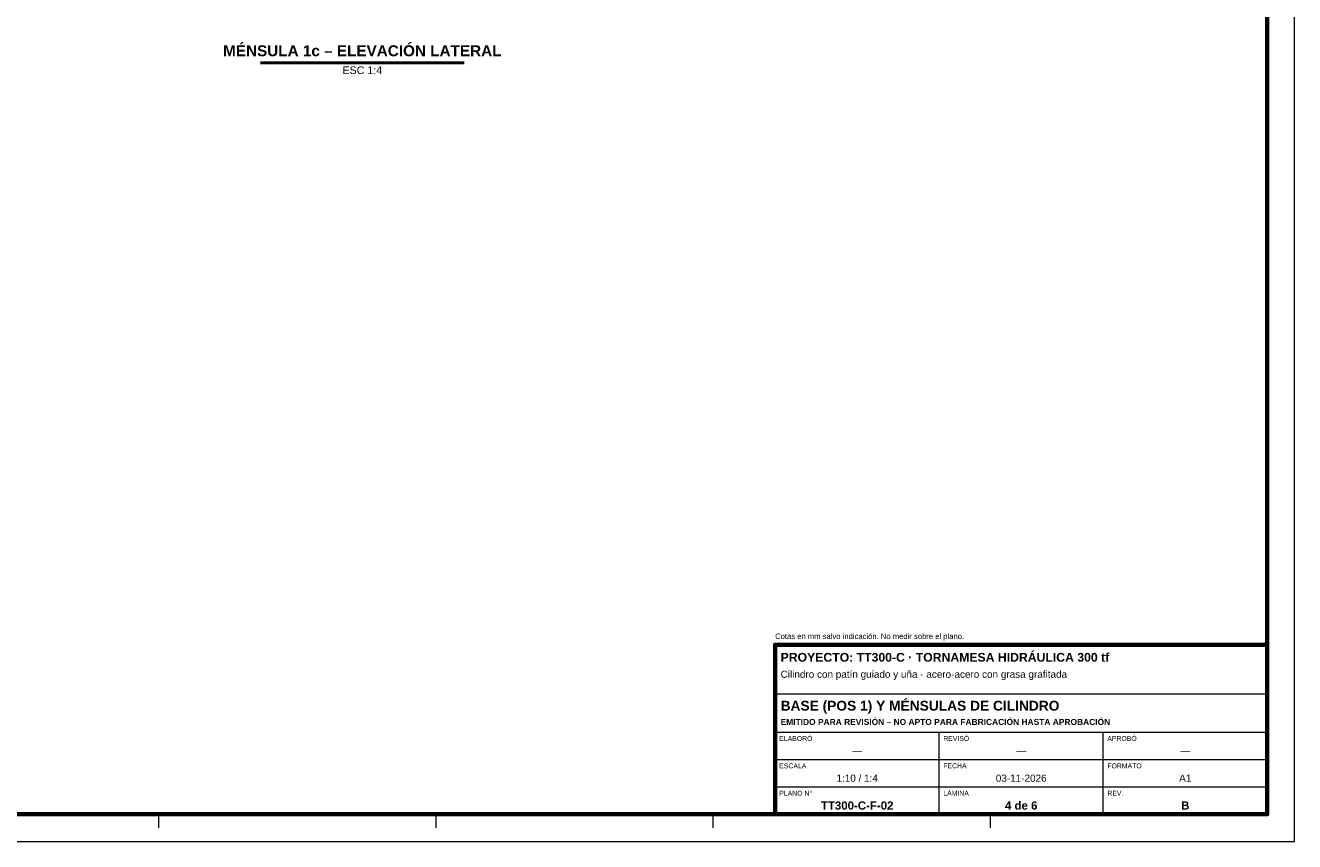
# Model space of a CAD drawing. Header units: millimetres. Extents: x 0 to 841, y 0 to 594.
# Tile 3 of 5: x 377 to 841, y 0 to 298. Entities that reach past the tile are written whole.
import ezdxf
from ezdxf.enums import TextEntityAlignment as Align

# ---------------------------------------------------------------- set-up
doc = ezdxf.new("R2010")
doc.units = ezdxf.units.MM
for name, color, linetype, lineweight in [('FINA', 7, 'CONTINUOUS', 18), ('MARCO', 7, 'CONTINUOUS', 70), ('TXT', 7, 'CONTINUOUS', 25), ('VIS', 7, 'CONTINUOUS', 50)]:
    doc.layers.add(name, color=color, linetype=linetype, lineweight=lineweight)
doc.styles.add('STD', font='LiberationSans-Regular.ttf')
doc.styles.add('STDB', font='LiberationSans-Bold.ttf')

msp = doc.modelspace()

# ---------------------------------------------------------------- linework, layer by layer
at = {"layer": 'FINA'}
for p, q in [((651, 54), (831, 54)), ((651, 40), (831, 40)), ((711, 10), (711, 40)), ((771, 10), (771, 40)), ((651, 30), (831, 30)), ((651, 20), (831, 20)), ((425.5, 10), (425.5, 5)), ((526.88, 10), (526.88, 5)), ((628.25, 10), (628.25, 5)), ((729.62, 10), (729.62, 5))]:
    msp.add_line(p, q, dxfattribs=at)
msp.add_lwpolyline([(0, 0), (841, 0), (841, 594), (0, 594)], close=True, dxfattribs=at)
at = {"layer": 'MARCO'}
for points in [[(20, 10), (831, 10), (831, 584), (20, 584)], [(651, 10), (831, 10), (831, 72), (651, 72)]]:
    msp.add_lwpolyline(points, close=True, dxfattribs=at)
at = {"layer": 'VIS'}
msp.add_line((462.8, 284.8), (537.2, 284.8), dxfattribs=at)

# ---------------------------------------------------------------- texts
at = {"layer": 'TXT', "style": 'STDB'}
msp.add_text('MÉNSULA 1c – ELEVACIÓN LATERAL', height=4, dxfattribs=at).set_placement((500, 286), align=Align.BOTTOM_CENTER)
at = {"layer": 'TXT', "style": 'STD'}
msp.add_text('ESC 1:4', height=2.8, dxfattribs=at).set_placement((500, 283.5), align=Align.TOP_CENTER)
at = {"layer": 'TXT'}
for s, height, style, p in [('Cotas en mm salvo indicación. No medir sobre el plano.', 2, 'STD', (651, 73.5)), ('EMITIDO PARA REVISIÓN – NO APTO PARA FABRICACIÓN HASTA APROBACIÓN', 2.2, 'STDB', (653, 42))]:
    msp.add_text(s, height=height, dxfattribs=dict(at, style=style)).set_placement(p, align=Align.BOTTOM_LEFT)
for s, height, style, p in [('PROYECTO: TT300-C · TORNAMESA HIDRÁULICA 300 tf', 3.2, 'STDB', (653, 69)), ('Cilindro con patín guiado y uña · acero-acero con grasa grafitada', 2.6, 'STD', (653, 62.5)), ('BASE (POS 1) Y MÉNSULAS DE CILINDRO', 3.6, 'STDB', (653, 51.5)), ('ELABORÓ', 1.8, 'STD', (652.5, 38.6)), ('REVISÓ', 1.8, 'STD', (712.5, 38.6)), ('APROBÓ', 1.8, 'STD', (772.5, 38.6)), ('ESCALA', 1.8, 'STD', (652.5, 28.6)), ('FECHA', 1.8, 'STD', (712.5, 28.6)), ('FORMATO', 1.8, 'STD', (772.5, 28.6)), ('PLANO N°', 1.8, 'STD', (652.5, 18.6)), ('LÁMINA', 1.8, 'STD', (712.5, 18.6)), ('REV.', 1.8, 'STD', (772.5, 18.6))]:
    msp.add_text(s, height=height, dxfattribs=dict(at, style=style)).set_placement(p, align=Align.TOP_LEFT)
for s, height, style, p in [('—', 2.6, 'STD', (681, 33.2)), ('—', 2.6, 'STD', (741, 33.2)), ('—', 2.6, 'STD', (801, 33.2)), ('1:10 / 1:4', 2.6, 'STD', (681, 23.2)), ('03-11-2026', 2.6, 'STD', (741, 23.2)), ('A1', 2.6, 'STD', (801, 23.2)), ('TT300-C-F-02', 3, 'STDB', (681, 13.2)), ('4 de 6', 3, 'STDB', (741, 13.2)), ('B', 3, 'STDB', (801, 13.2))]:
    msp.add_text(s, height=height, dxfattribs=dict(at, style=style)).set_placement(p, align=Align.MIDDLE_CENTER)

doc.saveas('drawing.dxf')
